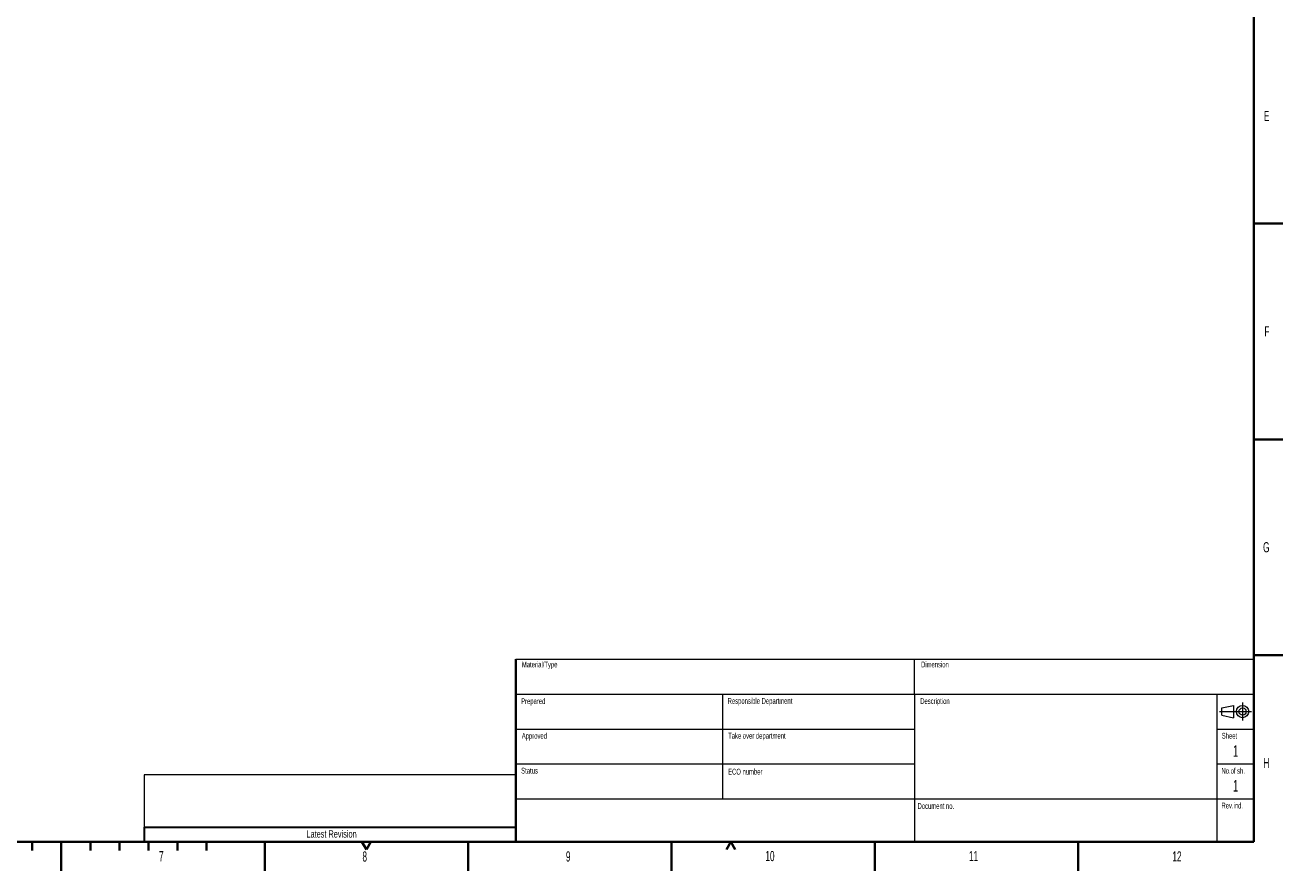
# Model space of a CAD drawing. Header units: millimetres. Extents: x 0 to 841, y 0 to 594.
# Tile 11 of 17: x 408 to 841, y 0 to 291. Entities that reach past the tile are written whole.
import ezdxf

# ---------------------------------------------------------------- set-up
doc = ezdxf.new("R2010")
doc.units = ezdxf.units.MM
doc.linetypes.add('CENTERX2', pattern=[20.32, 12.7, -2.54, 2.54, -2.54])
doc.styles.add('SLDTEXTSTYLE0', font='TXT', dxfattribs={"width": 0.605})

msp = doc.modelspace()

# ---------------------------------------------------------------- linework, layer by layer
at = {"color": 7, "linetype": 'Continuous', "lineweight": 40}
for p, q in [((831, 584), (831, 10)), ((831, 222.75), (841, 222.75)), ((831, 148.5), (841, 148.5)), ((831, 74.25), (841, 74.25)), ((577, 72.8), (577, 60.8)), ((577, 60.8), (577, 10)), ((20, 10), (831, 10)), ((410.5, 10), (410.5, 7)), ((420.5, 10), (420.5, 0)), ((430.5, 10), (430.5, 7)), ((440.5, 10), (440.5, 7)), ((450.5, 10), (450.5, 7)), ((460.5, 10), (460.5, 7)), ((470.5, 10), (470.5, 7)), ((490.5, 0), (490.5, 10)), ((524, 10), (525.5, 7.4)), ((525.5, 7.4), (527, 10)), ((560.5, 0), (560.5, 10)), ((630.5, 10), (630.5, 0)), ((651, 10), (649.5, 7.4)), ((651, 10), (652.5, 7.4)), ((700.5, 10), (700.5, 0)), ((770.5, 10), (770.5, 0))]:
    msp.add_line(p, q, dxfattribs=at)
at = {"color": 7, "linetype": 'Continuous', "lineweight": 15}
for p, q in [((577, 72.8), (831, 72.8)), ((714.2, 60.8), (714.2, 72.8)), ((577, 60.8), (831, 60.8)), ((648.1, 60.8), (648.1, 24.8)), ((714.2, 60.8), (714.2, 24.8)), ((818.3, 60.8), (818.3, 10)), ((820.05, 56.05), (824.05, 56.9)), ((824.05, 56.9), (824.05, 52.7)), ((820.05, 53.55), (820.05, 56.05)), ((820.05, 53.55), (824.05, 52.7)), ((577, 48.8), (714.2, 48.8)), ((818.3, 48.8), (831, 48.8)), ((577, 36.8), (714.2, 36.8)), ((818.3, 36.8), (831, 36.8)), ((577, 33), (449, 33)), ((449, 33), (449, 15)), ((577, 24.8), (831, 24.8)), ((714.2, 24.8), (714.2, 10))]:
    msp.add_line(p, q, dxfattribs=at)
at = {"color": 7, "linetype": 'CENTERX2', "lineweight": 0}
for p, q in [((827.15, 57.9), (827.15, 51.7)), ((819.25, 54.8), (830.25, 54.8))]:
    msp.add_line(p, q, dxfattribs=at)
at = {"color": 7, "linetype": 'Continuous', "lineweight": 30}
for q in [(577, 15), (449, 10)]:
    msp.add_line((449, 15), q, dxfattribs=at)
at = {"color": 7, "linetype": 'CENTERX2', "lineweight": 30}
msp.add_line((420.5, 10), (420.5, 0), dxfattribs=at)
at = {"color": 7, "linetype": 'Continuous', "lineweight": 15}
for radius in [2.1, 1.25]:
    msp.add_circle((827.15, 54.8), radius, dxfattribs=at)

# ---------------------------------------------------------------- texts
at = {"color": 7, "linetype": 'Continuous', "lineweight": 0, "style": 'SLDTEXTSTYLE0'}
for s, insert, char_height, attachment_point in [('E', (834.46, 261.54), 3.5, 1), ('F', (834.67, 187.42), 3.5, 1), ('G', (834.19, 113.13), 3.5, 1), ('Material/Type', (579.04, 72.03), 2, 1), ('Dimension', (716.45, 72.02), 2, 1), ('Prepared', (578.79, 59.41), 2, 1), ('Responsible Department', (649.88, 59.47), 2, 1), ('Description', (716.18, 59.43), 2, 1), ('Take over department', (650.05, 47.5), 2, 1), ('Sheet', (819.98, 47.49), 2, 1), ('Approved', (579.02, 47.44), 2, 1), ('1', (824.74, 43.25), 4, 2), ('Status', (578.81, 35.48), 2, 1), ('ECO number', (650.05, 35.12), 2, 1), ('No.of sh.', (819.87, 35.44), 2, 1), ('H', (834.3, 38.89), 3.5, 1), ('1', (824.75, 31.27), 4, 2), ('Document no.', (715.26, 23.31), 2, 1), ('Rev.ind.', (819.87, 23.46), 2, 1), ('Latest Revision', (513.52, 13.94), 2.5, 2), ('7', (454.13, 6.78), 3.5, 1), ('8', (524.16, 6.67), 3.5, 1), ('9', (594.2, 6.69), 3.5, 1), ('10', (662.87, 6.84), 3.5, 1), ('11', (732.97, 6.85), 3.5, 1), ('12', (802.97, 6.72), 3.5, 1)]:
    msp.add_mtext(s, dxfattribs=dict(at, insert=insert, char_height=char_height, attachment_point=attachment_point))

doc.saveas('drawing.dxf')
